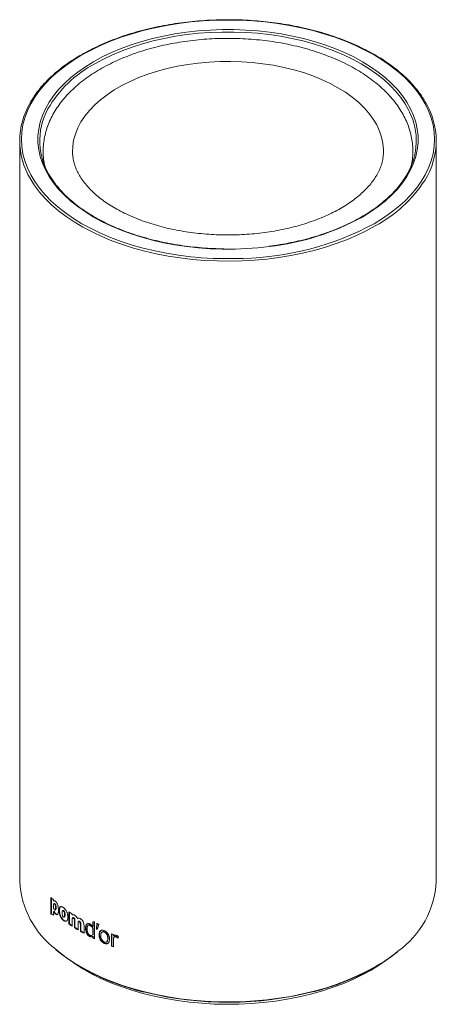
# Model space of a CAD drawing. Header units: millimetres. Extents: x 154 to 526, y 137 to 515.
# Tile 2 of 3: x 455 to 526, y 137 to 305. Entities that reach past the tile are written whole.
import ezdxf

# ---------------------------------------------------------------- set-up
doc = ezdxf.new("R2010")
doc.units = ezdxf.units.MM

msp = doc.modelspace()

# ---------------------------------------------------------------- linework, layer by layer
at = {"color": 7, "linetype": 'Continuous', "lineweight": 15}
for p, q in [((454.967, 284.2), (454.967, 158.045)), ((525.967, 158.045), (525.967, 284.2)), ((463.969, 282.255), (463.968, 282.327)), ((461.77, 153.13), (461.689, 153.096)), ((462.706, 152.415), (462.628, 152.379)), ((466.267, 150.145), (466.198, 150.103)), ((466.94, 148.737), (466.874, 148.694)), ((467.368, 148.925), (467.454, 148.963)), ((467.377, 148.909), (467.442, 148.953)), ((467.433, 148.969), (467.518, 149.007)), ((468.564, 149.037), (468.502, 148.992))]:
    msp.add_line(p, q, dxfattribs=at)
at = {"color": 144, "linetype": 'Continuous', "lineweight": 0}
for p, q in [((460.285, 155.347), (460.285, 152.495)), ((460.37, 155.268), (460.37, 152.525)), ((460.755, 154.774), (460.755, 154.921)), ((460.755, 154.277), (460.755, 153.479)), ((460.755, 152.354), (460.755, 152.974)), ((460.839, 152.825), (460.839, 153.006)), ((463.361, 152.903), (463.361, 150.817)), ((463.437, 152.851), (463.437, 150.854)), ((460.37, 152.525), (460.755, 152.411)), ((461.153, 152.55), (461.07, 152.518)), ((463.934, 152.382), (463.934, 152.521)), ((463.934, 150.435), (463.934, 151.627)), ((464.313, 151.377), (464.313, 150.193)), ((464.386, 151.416), (464.386, 150.232)), ((464.913, 149.825), (464.913, 151.017)), ((467.454, 151.176), (467.454, 150.298)), ((467.518, 151.183), (467.518, 150.342)), ((467.733, 148.311), (467.733, 151.207)), ((468.09, 150.942), (468.038, 149.97)), ((468.149, 150.915), (468.101, 150.015)), ((465.304, 150.778), (465.304, 149.594)), ((465.375, 149.635), (465.304, 149.594)), ((465.375, 150.819), (465.375, 149.635)), ((465.933, 149.238), (465.933, 150.514)), ((467.518, 150.342), (467.454, 150.429)), ((467.454, 148.963), (467.454, 150.004)), ((467.518, 149.007), (467.518, 150.048)), ((467.518, 149.007), (467.454, 148.963)), ((467.518, 148.745), (467.454, 148.701)), ((467.454, 148.701), (467.454, 148.446)), ((467.518, 148.745), (467.518, 148.49)), ((470.632, 149.14), (470.632, 147.054)), ((470.688, 149.118), (470.688, 147.102)), ((470.936, 148.765), (470.936, 149.023)), ((470.936, 146.937), (470.936, 148.161)), ((471.034, 148.851), (470.991, 148.813)), ((471.455, 148.667), (471.401, 148.619))]:
    msp.add_line(p, q, dxfattribs=at)
at = {"color": 8, "linetype": 'Continuous', "lineweight": 15, "flags": 128}
for points in [[(515.358, 270.077), (516.815, 270.97), (518.176, 271.913), (519.436, 272.902), (520.591, 273.933), (521.635, 275.002), (522.566, 276.106), (523.38, 277.24), (524.074, 278.4), (524.645, 279.582), (525.091, 280.782), (525.411, 281.996), (525.603, 283.218), (525.667, 284.445), (525.603, 285.672), (525.411, 286.895), (525.091, 288.108), (524.645, 289.308), (524.074, 290.491), (523.38, 291.651), (522.566, 292.785), (521.635, 293.889), (520.591, 294.958), (519.436, 295.989), (518.176, 296.977), (516.815, 297.92), (515.358, 298.814), (513.809, 299.656), (512.176, 300.441), (510.463, 301.169), (508.678, 301.835), (506.826, 302.438), (504.914, 302.976), (502.949, 303.445), (500.939, 303.846), (498.891, 304.175), (496.812, 304.433), (494.71, 304.618), (492.593, 304.729), (490.467, 304.766), (488.342, 304.729), (486.224, 304.618), (484.122, 304.433), (482.043, 304.175), (479.995, 303.846), (477.985, 303.445), (476.021, 302.976), (474.109, 302.438), (472.257, 301.835), (470.471, 301.169), (468.759, 300.441), (467.125, 299.656), (465.577, 298.814), (464.12, 297.92), (462.759, 296.977), (461.498, 295.989), (460.344, 294.958), (459.299, 293.889), (458.368, 292.785), (457.555, 291.651), (456.861, 290.491), (456.29, 289.308), (455.844, 288.108), (455.524, 286.895), (455.332, 285.672), (455.267, 284.445), (455.332, 283.218), (455.524, 281.996), (455.844, 280.782), (456.29, 279.582), (456.861, 278.4), (457.555, 277.24), (458.368, 276.106), (459.299, 275.002), (460.344, 273.933), (461.498, 272.902), (462.759, 271.913), (464.12, 270.97), (465.577, 270.077), (467.125, 269.235), (468.759, 268.449), (470.471, 267.722), (472.257, 267.055), (474.109, 266.452), (476.021, 265.915), (477.985, 265.445), (479.995, 265.045), (482.043, 264.715), (484.122, 264.458), (484.885, 264.382)], [(489.727, 265.748), (489.45, 265.752), (487.419, 265.826), (485.399, 265.973), (483.4, 266.193), (481.429, 266.485), (479.493, 266.848), (477.601, 267.281), (475.759, 267.781), (473.976, 268.347), (472.257, 268.977), (470.611, 269.667), (469.043, 270.416), (467.559, 271.221), (466.166, 272.077), (464.868, 272.982), (463.672, 273.933), (462.582, 274.925), (461.601, 275.955), (460.735, 277.018), (459.985, 278.11), (459.356, 279.228), (458.85, 280.366), (458.469, 281.52), (458.214, 282.685), (458.086, 283.858), (458.086, 285.033), (458.214, 286.205), (458.469, 287.371), (458.85, 288.525), (459.356, 289.663), (459.985, 290.781), (460.735, 291.873), (461.601, 292.936), (462.582, 293.966), (463.672, 294.958), (464.868, 295.908), (466.166, 296.814), (467.559, 297.67), (469.043, 298.474), (470.611, 299.223), (472.257, 299.914), (473.976, 300.544), (475.759, 301.11), (477.601, 301.61), (479.493, 302.042), (481.429, 302.405), (483.4, 302.698), (485.399, 302.918), (487.419, 303.065), (489.45, 303.139), (491.485, 303.139), (493.516, 303.065), (495.535, 302.918), (497.535, 302.698), (499.506, 302.405), (501.442, 302.042), (503.334, 301.61), (505.175, 301.11), (506.959, 300.544), (508.677, 299.914), (510.324, 299.223), (511.892, 298.474), (513.376, 297.67), (514.769, 296.814), (516.066, 295.908), (517.263, 294.958), (518.353, 293.966), (519.334, 292.936), (520.2, 291.873), (520.949, 290.781), (521.578, 289.663), (522.085, 288.525), (522.466, 287.371), (522.721, 286.205), (522.849, 285.033), (522.849, 283.858), (522.721, 282.685), (522.466, 281.52), (522.085, 280.366), (521.578, 279.228), (520.949, 278.11), (520.2, 277.018), (519.334, 275.955), (518.353, 274.925), (517.263, 273.933), (516.066, 272.982), (514.769, 272.077), (513.376, 271.221), (513.376, 271.221)], [(521.423, 289.102), (521.29, 289.372), (520.667, 290.479), (519.925, 291.561), (519.066, 292.615), (518.095, 293.635), (517.015, 294.618), (515.829, 295.559), (514.544, 296.456), (513.164, 297.305), (511.694, 298.102), (510.14, 298.844), (508.509, 299.528), (506.806, 300.152), (505.039, 300.712), (503.215, 301.208), (501.34, 301.637), (499.422, 301.996), (497.469, 302.286), (495.489, 302.504), (493.488, 302.65), (491.476, 302.723), (489.459, 302.723), (487.447, 302.65), (485.446, 302.504), (483.466, 302.286), (481.512, 301.996), (479.595, 301.637), (477.72, 301.208), (475.895, 300.712), (474.128, 300.152), (472.426, 299.528), (470.795, 298.844), (469.241, 298.102), (467.771, 297.305)], [(463.968, 282.327), (464.003, 283.222), (464.165, 284.286), (464.454, 285.341), (464.87, 286.381), (465.411, 287.402), (466.074, 288.399), (466.856, 289.367), (467.752, 290.301), (468.76, 291.197), (469.873, 292.049), (471.086, 292.855), (472.394, 293.61), (473.79, 294.311), (475.267, 294.953), (476.819, 295.535), (478.437, 296.053), (480.113, 296.504), (481.84, 296.887), (483.609, 297.199), (485.411, 297.439), (487.238, 297.606), (489.08, 297.699), (490.93, 297.718), (492.777, 297.662), (494.613, 297.532), (496.429, 297.328), (498.215, 297.052), (499.964, 296.704), (501.667, 296.287), (503.315, 295.802), (504.9, 295.252), (506.416, 294.64), (507.853, 293.968), (509.206, 293.239)], [(509.206, 293.239), (510.467, 292.458), (511.631, 291.629), (512.692, 290.754), (513.645, 289.839), (514.485, 288.887), (515.207, 287.904), (515.81, 286.895), (516.288, 285.863), (516.641, 284.815), (516.867, 283.755), (516.964, 282.689), (516.967, 282.296)], [(515.57, 269.709), (514.024, 268.868), (512.393, 268.083), (510.684, 267.355), (508.903, 266.687), (507.055, 266.082), (505.149, 265.541), (503.189, 265.068), (501.185, 264.663), (499.141, 264.328), (497.067, 264.064), (494.969, 263.872), (492.855, 263.753), (490.733, 263.707), (488.609, 263.735), (486.493, 263.836), (484.39, 264.009), (482.309, 264.255), (480.258, 264.573), (478.243, 264.96), (476.271, 265.417), (474.351, 265.94), (472.488, 266.529), (470.689, 267.182), (468.962, 267.895), (467.311, 268.667), (465.743, 269.494), (464.264, 270.374), (462.879, 271.303), (461.592, 272.279), (460.409, 273.297), (459.333, 274.354), (458.369, 275.447), (457.519, 276.571), (456.793, 277.714)], [(461.106, 146.526), (461.592, 146.123), (462.879, 145.148), (464.264, 144.218), (465.743, 143.338), (467.311, 142.511), (468.962, 141.74), (470.689, 141.026), (472.488, 140.374), (474.351, 139.785), (476.271, 139.261), (478.243, 138.805), (480.258, 138.417), (482.309, 138.1), (484.39, 137.854), (486.493, 137.68), (488.609, 137.579), (490.733, 137.552), (492.855, 137.598), (494.969, 137.717), (497.067, 137.908), (499.141, 138.172), (501.185, 138.507), (503.189, 138.912), (505.149, 139.386), (507.055, 139.926), (508.903, 140.531), (510.684, 141.199), (512.393, 141.927), (514.024, 142.713), (515.57, 143.554)]]:
    msp.add_lwpolyline(points, dxfattribs=at)
at = {"color": 7, "linetype": 'Continuous', "lineweight": 15, "flags": 128}
for points in [[(462.374, 153.109), (462.334, 153.092), (462.294, 153.074)], [(462.535, 151.997), (462.574, 152.014), (462.613, 152.032)], [(517.442, 144.648), (516.304, 143.867), (514.863, 142.982)], [(514.863, 142.982), (513.33, 142.15), (511.712, 141.373), (510.016, 140.654), (508.246, 139.997), (506.411, 139.403), (504.516, 138.875), (502.569, 138.414), (500.577, 138.023), (498.547, 137.702), (496.487, 137.454), (494.405, 137.279), (492.308, 137.177), (490.204, 137.149), (488.102, 137.195), (486.008, 137.316), (483.93, 137.509), (481.877, 137.776), (479.856, 138.114), (477.875, 138.523), (475.94, 139), (474.059, 139.545), (472.24, 140.155), (470.488, 140.828), (468.81, 141.562), (467.213, 142.353), (465.703, 143.198), (464.285, 144.096), (464.139, 144.194)]]:
    msp.add_lwpolyline(points, dxfattribs=at)
at = {"color": 8, "linetype": 'Continuous', "lineweight": 15}
for centre, radius, start, end in [((477.23, 279.454), 20.202, 117.91862, 149.77549), ((504.705, 289.968), 22.988, 298.20364, 327.00746), ((491.87, 313.791), 49.625, 271.39903, 298.24903), ((492.571, 309.301), 43.393, 276.54697, 298.64907), ((501.038, 168.942), 29.253, 299.78563, 308.91053)]:
    msp.add_arc(centre, radius, start, end, dxfattribs=at)
at = {"color": 7, "linetype": 'Continuous', "lineweight": 15}
for centre, radius, start, end in [((467.537, 284.201), 12.551, 148.8352, 211.12093), ((513.348, 284.201), 12.599, 327.60306, 32.42871), ((469.763, 284.186), 11.373, 151.43366, 213.37008), ((511.288, 284.193), 11.261, 330.37418, 25.84386), ((490.481, 321.178), 55.435, 269.22068, 277.29436), ((490.468, 324.827), 60.703, 264.72297, 272.46699), ((470.549, 158.953), 15.608, 183.33621, 232.77003), ((510.317, 158.948), 15.676, 305.46248, 356.69844), ((482.349, 178.981), 33.972, 239.88617, 241.10484), ((482.349, 178.9), 33.831, 239.88576, 240.97228), ((490.461, 196.48), 58.989, 256.11638, 284.38349)]:
    msp.add_arc(centre, radius, start, end, dxfattribs=at)
at = {"color": 144, "linetype": 'Continuous', "lineweight": 0}
for centre, radius, start, end in [((469.68, 282.4), 10.713, 180.00833, 193.99486), ((511.275, 282.397), 10.693, 345.9903, 359.58639), ((476.256, 172.481), 23.422, 227.0114, 228.56428), ((480.26, 177.662), 29.976, 235.68544, 237.00285), ((484.693, 186.365), 39.12, 244.88697, 245.51795), ((480.26, 175.576), 29.976, 235.68544, 237.00285), ((480.26, 175.502), 29.841, 235.68488, 236.83326), ((481.322, 177.239), 31.95, 237.83361, 239.09619), ((481.323, 177.161), 31.812, 237.83314, 238.9464), ((484.559, 185.079), 38.802, 244.79971, 245.05216), ((484.576, 185.025), 38.693, 244.79971, 245.05216), ((484.135, 182.386), 37.818, 243.82577, 244.29589), ((484.135, 182.298), 37.671, 243.82564, 244.18812), ((486.433, 189.766), 43.591, 248.74769, 249.17533), ((486.433, 187.681), 43.591, 248.74769, 249.17533), ((486.433, 187.585), 43.437, 248.74761, 249.09789)]:
    msp.add_arc(centre, radius, start, end, dxfattribs=at)
at = {"color": 7, "linetype": 'Continuous', "lineweight": 15}
for points, knots in [([(523.945, 291.053), (523.785, 291.316), (523.4, 291.948), (522.666, 292.92), (521.766, 293.97), (520.761, 294.986), (519.659, 295.968), (518.462, 296.912), (517.175, 297.815), (515.802, 298.673), (514.348, 299.484), (512.816, 300.246), (511.213, 300.956), (509.543, 301.611), (507.813, 302.211), (506.026, 302.752), (504.19, 303.234), (502.309, 303.655), (500.391, 304.012), (498.441, 304.307), (496.465, 304.536), (494.47, 304.701), (492.462, 304.799), (490.448, 304.832), (488.434, 304.798), (486.427, 304.698), (484.432, 304.533), (482.457, 304.302), (480.507, 304.006), (478.59, 303.647), (476.71, 303.225), (474.875, 302.743), (473.089, 302.2), (471.359, 301.599), (469.691, 300.943), (468.089, 300.232), (466.559, 299.469), (465.106, 298.657), (463.734, 297.797), (462.448, 296.894), (461.252, 295.948), (460.15, 294.964), (459.146, 293.945), (458.246, 292.894), (457.461, 291.843), (457.032, 291.131), (456.826, 290.79)], [0, 0, 0, 0, 0.016308, 0.0391625, 0.0620411, 0.0849389, 0.107851, 0.1307729, 0.1537008, 0.1766318, 0.1995636, 0.2224944, 0.2454234, 0.26835, 0.291274, 0.3141954, 0.3371143, 0.3600308, 0.3829452, 0.4058579, 0.428769, 0.4516791, 0.4745884, 0.4974972, 0.5204061, 0.5433151, 0.5662247, 0.5891353, 0.6120471, 0.6349605, 0.657876, 0.6807938, 0.7037142, 0.7266376, 0.7495641, 0.7724939, 0.7954269, 0.818363, 0.8413016, 0.8642418, 0.8871818, 0.9101193, 0.9330512, 0.9559736, 0.9788818, 1, 1, 1, 1]), ([(512.223, 296.407), (511.975, 296.548), (511.259, 296.953), (510.018, 297.58), (508.482, 298.267), (506.88, 298.895), (505.222, 299.462), (503.511, 299.966), (501.755, 300.407), (499.96, 300.782), (498.132, 301.091), (496.278, 301.334), (494.403, 301.509), (492.515, 301.617), (490.619, 301.657), (488.724, 301.628), (486.834, 301.531), (484.957, 301.367), (483.099, 301.135), (481.267, 300.836), (479.467, 300.472), (477.705, 300.042), (475.987, 299.548), (474.319, 298.991), (472.708, 298.373), (471.159, 297.694), (469.677, 296.957), (468.269, 296.163), (466.939, 295.315), (465.695, 294.413), (464.541, 293.462), (463.483, 292.464), (462.527, 291.424), (461.677, 290.346), (460.938, 289.235), (460.314, 288.097), (459.806, 286.939), (459.416, 285.766), (459.146, 284.585), (458.987, 283.435), (458.977, 282.68), (458.972, 282.322)], [0, 0, 0, 0, 0.0139818, 0.040279, 0.0665558, 0.0928108, 0.119039, 0.1452389, 0.171411, 0.1975575, 0.2236815, 0.2497868, 0.2758776, 0.3019582, 0.3280333, 0.3541074, 0.3801846, 0.4062688, 0.4323646, 0.4584768, 0.4846101, 0.5107689, 0.5369575, 0.5631796, 0.5894378, 0.6157337, 0.6420666, 0.6684326, 0.6948237, 0.7212235, 0.7476037, 0.7739311, 0.8001633, 0.8262512, 0.8521439, 0.8777967, 0.9031792, 0.9282835, 0.9531277, 0.9777554, 1, 1, 1, 1]), ([(521.953, 282.328), (521.957, 282.523), (521.969, 283.111), (521.866, 284.091), (521.651, 285.258), (521.317, 286.413), (520.875, 287.552), (520.321, 288.672), (519.657, 289.769), (518.884, 290.84), (518.005, 291.88), (517.022, 292.886), (515.938, 293.853), (514.758, 294.774), (513.523, 295.631), (512.646, 296.155), (512.223, 296.407)], [0, 0, 0, 0, 0.03567771, 0.1075122, 0.17937059, 0.25148968, 0.3240818, 0.39730923, 0.4712701, 0.54599232, 0.62143758, 0.69751504, 0.77410163, 0.85106365, 0.92827469, 1, 1, 1, 1]), ([(516.953, 282.302), (516.955, 282.177), (516.96, 281.749), (516.849, 281.022), (516.623, 280.123), (516.28, 279.233), (515.833, 278.359), (515.282, 277.503), (514.632, 276.666), (513.883, 275.85), (513.038, 275.057), (512.098, 274.289), (511.066, 273.551), (509.946, 272.847), (508.741, 272.179), (507.456, 271.551), (506.096, 270.968), (504.667, 270.432), (503.174, 269.947), (501.625, 269.516), (500.025, 269.14), (498.383, 268.822), (496.704, 268.565), (494.997, 268.368), (493.27, 268.234), (491.53, 268.164), (489.785, 268.157), (488.043, 268.214), (486.312, 268.334), (484.599, 268.517), (482.913, 268.762), (481.26, 269.067), (479.65, 269.43), (478.087, 269.851), (476.581, 270.325), (475.136, 270.85), (473.761, 271.424), (472.46, 272.042), (471.239, 272.701), (470.102, 273.397), (469.056, 274.125), (468.102, 274.881), (467.243, 275.66), (466.483, 276.459), (465.822, 277.272), (465.26, 278.098), (464.797, 278.933), (464.433, 279.778), (464.171, 280.634), (464.007, 281.465), (463.985, 282.011), (463.975, 282.269)], [0, 0, 0, 0, 0.0095582, 0.0324959, 0.0551839, 0.0773751, 0.0990214, 0.1202, 0.1410266, 0.1616096, 0.1820363, 0.2023715, 0.2226614, 0.2429377, 0.263216, 0.2835108, 0.3038309, 0.3241807, 0.3445617, 0.3649731, 0.3854129, 0.4058779, 0.4263646, 0.446869, 0.4673871, 0.4879145, 0.5084469, 0.52898, 0.5495081, 0.5700266, 0.5905312, 0.6110174, 0.6314811, 0.6519181, 0.6723246, 0.6926974, 0.7130339, 0.7333332, 0.7535962, 0.7738268, 0.7940332, 0.8142296, 0.834431, 0.8546665, 0.8749793, 0.8954292, 0.9160954, 0.9370762, 0.9584799, 0.9803985, 1, 1, 1, 1]), ([(521.092, 278.716), (521.066, 278.664), (520.865, 278.261), (520.383, 277.525), (519.643, 276.515), (518.79, 275.534), (517.839, 274.583), (516.791, 273.665), (515.648, 272.786), (514.463, 271.972), (513.623, 271.472), (513.226, 271.235)], [0, 0, 0, 0, 0.01861798, 0.14327475, 0.26775408, 0.39208904, 0.51631534, 0.64046605, 0.76456899, 0.88864597, 1, 1, 1, 1]), ([(489.731, 265.805), (489.139, 265.817), (487.907, 265.843), (486.048, 265.963), (484.158, 266.146), (482.291, 266.395), (480.453, 266.707), (478.651, 267.082), (476.891, 267.518), (475.18, 268.012), (473.524, 268.565), (471.928, 269.173), (470.399, 269.834), (468.941, 270.546), (467.56, 271.307), (466.26, 272.112), (465.048, 272.96), (463.925, 273.848), (462.897, 274.771), (461.966, 275.727), (461.143, 276.713), (460.562, 277.495), (460.293, 277.954), (460.225, 278.068)], [0, 0, 0, 0, 0.04587626, 0.09526976, 0.14466124, 0.19404975, 0.24343436, 0.29281414, 0.3421882, 0.39155572, 0.44091595, 0.49026832, 0.53961252, 0.58894857, 0.63827708, 0.68759937, 0.73691786, 0.78623558, 0.83555686, 0.88488876, 0.93424075, 0.98362478, 1, 1, 1, 1]), ([(513.226, 271.235), (512.987, 271.1), (512.295, 270.708), (511.089, 270.095), (509.586, 269.414), (508.014, 268.786), (506.38, 268.212), (504.688, 267.696), (502.946, 267.237), (501.159, 266.841), (499.338, 266.502), (498.099, 266.33), (497.48, 266.244)], [0, 0, 0, 0, 0.0551712, 0.1601348, 0.2651201, 0.3701171, 0.4751276, 0.5801522, 0.6851906, 0.7902419, 0.8953046, 1, 1, 1, 1]), ([(461.09, 154.675), (461.18, 154.598), (461.259, 154.498), (461.335, 154.361), (461.343, 154.347), (461.358, 154.316), (461.366, 154.301), (461.388, 154.253), (461.402, 154.22), (461.442, 154.119), (461.466, 154.046), (461.487, 153.967), (461.487, 153.966), (461.488, 153.962), (461.488, 153.961), (461.49, 153.955), (461.491, 153.952), (461.493, 153.941), (461.495, 153.934), (461.5, 153.912), (461.504, 153.898), (461.513, 153.853), (461.52, 153.824), (461.536, 153.732), (461.546, 153.67), (461.568, 153.475), (461.576, 153.337), (461.576, 153.191)], [0, 0, 0, 0, 0.25, 0.25, 0.28125, 0.28125, 0.3125, 0.3125, 0.375, 0.375, 0.5, 0.5, 0.5039062, 0.5039062, 0.5078125, 0.5078125, 0.515625, 0.515625, 0.53125, 0.53125, 0.5625, 0.5625, 0.625, 0.625, 0.75, 0.75, 1, 1, 1, 1]), ([(461.576, 153.191), (461.576, 152.887), (461.545, 152.671), (461.483, 152.541), (461.482, 152.54), (461.481, 152.537), (461.48, 152.536), (461.478, 152.532), (461.477, 152.529), (461.473, 152.521), (461.47, 152.516), (461.461, 152.502), (461.455, 152.492), (461.437, 152.467), (461.424, 152.453), (461.382, 152.418), (461.351, 152.406), (461.247, 152.399), (461.165, 152.437), (461.07, 152.518)], [0, 0, 0, 0, 0.5, 0.5, 0.5039062, 0.5039062, 0.5078125, 0.5078125, 0.515625, 0.515625, 0.53125, 0.53125, 0.5625, 0.5625, 0.625, 0.625, 0.75, 0.75, 1, 1, 1, 1]), ([(461.689, 153.096), (461.689, 153.247), (461.702, 153.374), (461.728, 153.48), (461.729, 153.485), (461.731, 153.492), (461.732, 153.496), (461.735, 153.506), (461.737, 153.514), (461.743, 153.534), (461.748, 153.548), (461.762, 153.586), (461.772, 153.61), (461.807, 153.674), (461.834, 153.708), (461.873, 153.74), (461.882, 153.747), (461.9, 153.758), (461.909, 153.763), (461.936, 153.775), (461.956, 153.781), (462.018, 153.793), (462.063, 153.79), (462.119, 153.777), (462.124, 153.775), (462.135, 153.772), (462.141, 153.771), (462.158, 153.765), (462.17, 153.761), (462.206, 153.747), (462.231, 153.736), (462.306, 153.696), (462.36, 153.662), (462.528, 153.536), (462.631, 153.437), (462.731, 153.315), (462.738, 153.306), (462.75, 153.29), (462.756, 153.282), (462.775, 153.257), (462.787, 153.241), (462.823, 153.191), (462.845, 153.157), (462.91, 153.051), (462.95, 152.977), (462.994, 152.881), (463.002, 152.863), (463.017, 152.825), (463.025, 152.806), (463.047, 152.749), (463.061, 152.71), (463.098, 152.593), (463.119, 152.512), (463.136, 152.424), (463.137, 152.42), (463.138, 152.411), (463.139, 152.407), (463.141, 152.394), (463.143, 152.385), (463.148, 152.358), (463.15, 152.34), (463.158, 152.285), (463.163, 152.249), (463.173, 152.139), (463.177, 152.064), (463.177, 151.989)], [0, 0, 0, 0, 0.125, 0.125, 0.1289062, 0.1289062, 0.1328125, 0.1328125, 0.140625, 0.140625, 0.15625, 0.15625, 0.1875, 0.1875, 0.25, 0.25, 0.265625, 0.265625, 0.28125, 0.28125, 0.3125, 0.3125, 0.375, 0.375, 0.3828125, 0.3828125, 0.390625, 0.390625, 0.40625, 0.40625, 0.4375, 0.4375, 0.5, 0.5, 0.625, 0.625, 0.6328125, 0.6328125, 0.640625, 0.640625, 0.65625, 0.65625, 0.6875, 0.6875, 0.75, 0.75, 0.765625, 0.765625, 0.78125, 0.78125, 0.8125, 0.8125, 0.875, 0.875, 0.8789062, 0.8789062, 0.8828125, 0.8828125, 0.890625, 0.890625, 0.90625, 0.90625, 0.9375, 0.9375, 1, 1, 1, 1]), ([(463.177, 151.989), (463.177, 151.838), (463.162, 151.71), (463.133, 151.603), (463.132, 151.599), (463.13, 151.591), (463.129, 151.588), (463.126, 151.577), (463.123, 151.57), (463.117, 151.549), (463.112, 151.535), (463.096, 151.497), (463.085, 151.473), (463.047, 151.408), (463.018, 151.373), (462.976, 151.339), (462.966, 151.333), (462.947, 151.321), (462.938, 151.316), (462.908, 151.302), (462.888, 151.295), (462.823, 151.282), (462.776, 151.283), (462.718, 151.295), (462.713, 151.296), (462.701, 151.299), (462.695, 151.3), (462.677, 151.305), (462.665, 151.309), (462.628, 151.322), (462.603, 151.333), (462.526, 151.372), (462.472, 151.405), (462.304, 151.53), (462.203, 151.63), (462.107, 151.755), (462.1, 151.764), (462.088, 151.78), (462.082, 151.789), (462.065, 151.813), (462.053, 151.83), (462.019, 151.881), (461.998, 151.916), (461.936, 152.023), (461.899, 152.098), (461.858, 152.197), (461.851, 152.215), (461.836, 152.253), (461.829, 152.272), (461.809, 152.33), (461.796, 152.37), (461.761, 152.489), (461.742, 152.57), (461.727, 152.658), (461.726, 152.662), (461.724, 152.671), (461.724, 152.676), (461.721, 152.689), (461.72, 152.698), (461.716, 152.725), (461.713, 152.744), (461.706, 152.798), (461.702, 152.835), (461.692, 152.946), (461.689, 153.02), (461.689, 153.096)], [0, 0, 0, 0, 0.125, 0.125, 0.1289062, 0.1289062, 0.1328125, 0.1328125, 0.140625, 0.140625, 0.15625, 0.15625, 0.1875, 0.1875, 0.25, 0.25, 0.265625, 0.265625, 0.28125, 0.28125, 0.3125, 0.3125, 0.375, 0.375, 0.3828125, 0.3828125, 0.390625, 0.390625, 0.40625, 0.40625, 0.4375, 0.4375, 0.5, 0.5, 0.625, 0.625, 0.6328125, 0.6328125, 0.640625, 0.640625, 0.65625, 0.65625, 0.6875, 0.6875, 0.75, 0.75, 0.765625, 0.765625, 0.78125, 0.78125, 0.8125, 0.8125, 0.875, 0.875, 0.8789062, 0.8789062, 0.8828125, 0.8828125, 0.890625, 0.890625, 0.90625, 0.90625, 0.9375, 0.9375, 1, 1, 1, 1]), ([(462.008, 153.797), (461.986, 153.789), (461.927, 153.767), (461.859, 153.668), (461.784, 153.469), (461.776, 153.265), (461.77, 153.13)], [0, 0, 0, 0, 0.1215169, 0.3345651, 0.5609204, 1, 1, 1, 1]), ([(461.77, 153.13), (461.776, 152.985), (461.785, 152.767), (461.859, 152.448), (461.943, 152.208), (462.054, 151.981), (462.235, 151.71), (462.493, 151.462), (462.757, 151.317), (462.891, 151.325), (462.935, 151.327)], [0, 0, 0, 0, 0.1831634, 0.2774395, 0.3664843, 0.457291, 0.5494801, 0.7316686, 0.9138628, 1, 1, 1, 1]), ([(462.205, 152.694), (462.205, 152.736), (462.206, 152.813), (462.216, 152.913), (462.238, 153.013), (462.28, 153.083), (462.353, 153.08), (462.415, 153.044), (462.477, 152.988), (462.551, 152.882), (462.6, 152.727), (462.624, 152.551), (462.627, 152.441), (462.628, 152.379)], [0, 0, 0, 0, 0.0973416, 0.1807011, 0.2510691, 0.3750845, 0.4348326, 0.5000815, 0.5653391, 0.6250791, 0.7490947, 0.8593472, 1, 1, 1, 1]), ([(462.628, 152.379), (462.627, 152.338), (462.626, 152.261), (462.616, 152.16), (462.593, 152.058), (462.538, 151.969), (462.427, 152.009), (462.336, 152.098), (462.271, 152.218), (462.23, 152.36), (462.208, 152.522), (462.206, 152.633), (462.205, 152.694)], [0, 0, 0, 0, 0.0965105, 0.1798036, 0.2508871, 0.3807091, 0.4988356, 0.5800236, 0.6580664, 0.7491947, 0.860198, 1, 1, 1, 1]), ([(462.706, 152.415), (462.704, 152.526), (462.701, 152.667), (462.65, 152.854), (462.61, 152.945), (462.556, 153.023), (462.494, 153.08), (462.433, 153.114), (462.391, 153.121), (462.377, 153.109), (462.375, 153.107)], [0, 0, 0, 0, 0.3946534, 0.5003485, 0.5920881, 0.6861633, 0.7888685, 0.89156, 0.9856479, 1, 1, 1, 1]), ([(461.153, 152.55), (461.198, 152.515), (461.278, 152.452), (461.35, 152.444), (461.381, 152.44)], [0, 0, 0, 0, 0.5632893, 1, 1, 1, 1]), ([(462.545, 152.035), (462.548, 152.033), (462.57, 152.021), (462.606, 152.025), (462.648, 152.055), (462.701, 152.169), (462.704, 152.307), (462.706, 152.415)], [0, 0, 0, 0, 0.0199394, 0.1490375, 0.2850943, 0.4420738, 1, 1, 1, 1]), ([(463.934, 152.382), (463.995, 152.404), (464.059, 152.409), (464.14, 152.394), (464.158, 152.389), (464.193, 152.378), (464.21, 152.372), (464.265, 152.349), (464.303, 152.329), (464.342, 152.304)], [0, 0, 0, 0, 0.5, 0.5, 0.625, 0.625, 0.75, 0.75, 1, 1, 1, 1]), ([(466.198, 150.103), (466.198, 150.24), (466.209, 150.361), (466.231, 150.469), (466.232, 150.474), (466.233, 150.481), (466.234, 150.485), (466.237, 150.496), (466.238, 150.504), (466.244, 150.526), (466.247, 150.54), (466.259, 150.581), (466.268, 150.608), (466.297, 150.682), (466.32, 150.725), (466.348, 150.765), (466.35, 150.768), (466.354, 150.773), (466.356, 150.776), (466.362, 150.784), (466.366, 150.789), (466.378, 150.803), (466.387, 150.813), (466.413, 150.839), (466.431, 150.854), (466.489, 150.892), (466.532, 150.909), (466.591, 150.919), (466.604, 150.921), (466.629, 150.923), (466.642, 150.923), (466.681, 150.922), (466.708, 150.918), (466.79, 150.901), (466.849, 150.88), (466.91, 150.848)], [0, 0, 0, 0, 0.25, 0.25, 0.2578125, 0.2578125, 0.265625, 0.265625, 0.28125, 0.28125, 0.3125, 0.3125, 0.375, 0.375, 0.5, 0.5, 0.5078125, 0.5078125, 0.515625, 0.515625, 0.53125, 0.53125, 0.5625, 0.5625, 0.625, 0.625, 0.75, 0.75, 0.78125, 0.78125, 0.8125, 0.8125, 0.875, 0.875, 1, 1, 1, 1]), ([(466.519, 150.91), (466.519, 150.909), (466.473, 150.891), (466.382, 150.769), (466.281, 150.522), (466.271, 150.271), (466.267, 150.145)], [0, 0, 0, 0, 0.0016332, 0.2061963, 0.6025489, 1, 1, 1, 1]), ([(466.874, 148.694), (466.754, 148.756), (466.649, 148.84), (466.465, 149.056), (466.391, 149.182), (466.332, 149.331), (466.331, 149.334), (466.328, 149.341), (466.327, 149.345), (466.322, 149.355), (466.32, 149.362), (466.312, 149.384), (466.307, 149.398), (466.292, 149.442), (466.283, 149.472), (466.257, 149.563), (466.243, 149.626), (466.21, 149.82), (466.198, 149.957), (466.198, 150.103)], [0, 0, 0, 0, 0.25, 0.25, 0.5, 0.5, 0.5078125, 0.5078125, 0.515625, 0.515625, 0.53125, 0.53125, 0.5625, 0.5625, 0.625, 0.625, 0.75, 0.75, 1, 1, 1, 1]), ([(466.267, 150.145), (466.267, 150.098), (466.269, 150.006), (466.28, 149.868), (466.298, 149.736), (466.324, 149.609), (466.358, 149.487), (466.411, 149.339), (466.493, 149.167), (466.621, 148.986), (466.773, 148.835), (466.883, 148.77), (466.94, 148.737)], [0, 0, 0, 0, 0.097121, 0.1881093, 0.2734081, 0.3535548, 0.4291969, 0.5011037, 0.6294529, 0.7507238, 0.8719818, 1, 1, 1, 1]), ([(468.502, 148.992), (468.502, 149.134), (468.517, 149.258), (468.549, 149.367), (468.551, 149.371), (468.553, 149.378), (468.554, 149.382), (468.557, 149.393), (468.56, 149.4), (468.567, 149.422), (468.573, 149.435), (468.589, 149.476), (468.602, 149.501), (468.643, 149.572), (468.674, 149.613), (468.716, 149.651), (468.721, 149.656), (468.731, 149.665), (468.737, 149.669), (468.752, 149.681), (468.763, 149.689), (468.796, 149.71), (468.82, 149.722), (468.893, 149.753), (468.947, 149.764), (469.034, 149.77), (469.063, 149.769), (469.123, 149.765), (469.153, 149.761), (469.247, 149.742), (469.313, 149.721), (469.45, 149.664), (469.517, 149.63), (469.645, 149.551), (469.706, 149.505), (469.778, 149.442), (469.794, 149.428), (469.823, 149.401), (469.837, 149.387), (469.879, 149.344), (469.906, 149.314), (469.982, 149.221), (470.028, 149.155), (470.075, 149.075), (470.079, 149.067), (470.088, 149.051), (470.093, 149.043), (470.106, 149.018), (470.115, 149.001), (470.14, 148.95), (470.155, 148.915), (470.197, 148.809), (470.221, 148.735), (470.24, 148.654), (470.241, 148.651), (470.243, 148.643), (470.244, 148.638), (470.247, 148.626), (470.248, 148.618), (470.253, 148.593), (470.257, 148.576), (470.266, 148.526), (470.27, 148.492), (470.282, 148.389), (470.286, 148.319), (470.286, 148.247)], [0, 0, 0, 0, 0.125, 0.125, 0.1289062, 0.1289062, 0.1328125, 0.1328125, 0.140625, 0.140625, 0.15625, 0.15625, 0.1875, 0.1875, 0.25, 0.25, 0.2578125, 0.2578125, 0.265625, 0.265625, 0.28125, 0.28125, 0.3125, 0.3125, 0.375, 0.375, 0.40625, 0.40625, 0.4375, 0.4375, 0.5, 0.5, 0.5625, 0.5625, 0.625, 0.625, 0.640625, 0.640625, 0.65625, 0.65625, 0.6875, 0.6875, 0.75, 0.75, 0.7578125, 0.7578125, 0.765625, 0.765625, 0.78125, 0.78125, 0.8125, 0.8125, 0.875, 0.875, 0.8789062, 0.8789062, 0.8828125, 0.8828125, 0.890625, 0.890625, 0.90625, 0.90625, 0.9375, 0.9375, 1, 1, 1, 1]), ([(468.815, 149.72), (468.8, 149.711), (468.697, 149.648), (468.589, 149.419), (468.572, 149.164), (468.564, 149.037)], [0, 0, 0, 0, 0.0742523, 0.5362722, 1, 1, 1, 1]), ([(467.454, 148.701), (467.37, 148.645), (467.283, 148.616), (467.186, 148.612), (467.18, 148.612), (467.167, 148.612), (467.161, 148.612), (467.142, 148.613), (467.129, 148.614), (467.091, 148.618), (467.065, 148.623), (466.985, 148.644), (466.93, 148.665), (466.874, 148.694)], [0, 0, 0, 0, 0.5, 0.5, 0.53125, 0.53125, 0.5625, 0.5625, 0.625, 0.625, 0.75, 0.75, 1, 1, 1, 1]), ([(466.94, 148.737), (466.962, 148.726), (467.007, 148.705), (467.072, 148.681), (467.136, 148.665), (467.198, 148.656), (467.286, 148.654), (467.399, 148.675), (467.477, 148.721), (467.518, 148.745)], [0, 0, 0, 0, 0.102371, 0.202713, 0.3018598, 0.4006759, 0.5000339, 0.7380475, 1, 1, 1, 1]), ([(466.943, 148.917), (466.989, 148.898), (467.081, 148.86), (467.192, 148.842), (467.239, 148.867), (467.252, 148.874)], [0, 0, 0, 0, 0.41948326, 0.84280283, 1, 1, 1, 1]), ([(470.286, 148.247), (470.286, 148.104), (470.27, 147.979), (470.237, 147.868), (470.235, 147.864), (470.233, 147.856), (470.232, 147.853), (470.228, 147.841), (470.225, 147.834), (470.218, 147.812), (470.212, 147.798), (470.195, 147.757), (470.182, 147.731), (470.139, 147.658), (470.106, 147.616), (470.064, 147.576), (470.058, 147.571), (470.048, 147.562), (470.042, 147.557), (470.026, 147.544), (470.015, 147.536), (469.981, 147.513), (469.957, 147.5), (469.882, 147.467), (469.827, 147.453), (469.708, 147.443), (469.648, 147.446), (469.521, 147.469), (469.455, 147.489), (469.318, 147.546), (469.251, 147.581), (469.124, 147.663), (469.064, 147.709), (468.992, 147.775), (468.977, 147.789), (468.949, 147.817), (468.935, 147.832), (468.894, 147.876), (468.868, 147.907), (468.794, 148.002), (468.749, 148.071), (468.704, 148.153), (468.7, 148.16), (468.691, 148.177), (468.687, 148.186), (468.674, 148.211), (468.666, 148.229), (468.642, 148.281), (468.627, 148.316), (468.587, 148.424), (468.565, 148.499), (468.546, 148.581), (468.545, 148.584), (468.544, 148.593), (468.543, 148.597), (468.54, 148.609), (468.538, 148.618), (468.533, 148.643), (468.53, 148.66), (468.522, 148.711), (468.517, 148.745), (468.506, 148.849), (468.502, 148.92), (468.502, 148.992)], [0, 0, 0, 0, 0.125, 0.125, 0.1289062, 0.1289062, 0.1328125, 0.1328125, 0.140625, 0.140625, 0.15625, 0.15625, 0.1875, 0.1875, 0.25, 0.25, 0.2578125, 0.2578125, 0.265625, 0.265625, 0.28125, 0.28125, 0.3125, 0.3125, 0.375, 0.375, 0.4375, 0.4375, 0.5, 0.5, 0.5625, 0.5625, 0.625, 0.625, 0.640625, 0.640625, 0.65625, 0.65625, 0.6875, 0.6875, 0.75, 0.75, 0.7578125, 0.7578125, 0.765625, 0.765625, 0.78125, 0.78125, 0.8125, 0.8125, 0.875, 0.875, 0.8789062, 0.8789062, 0.8828125, 0.8828125, 0.890625, 0.890625, 0.90625, 0.90625, 0.9375, 0.9375, 1, 1, 1, 1]), ([(468.564, 149.037), (468.571, 148.901), (468.585, 148.628), (468.721, 148.255), (468.898, 147.981), (469.062, 147.803), (469.248, 147.659), (469.445, 147.557), (469.643, 147.496), (469.829, 147.487), (469.985, 147.522), (470.062, 147.581), (470.096, 147.607)], [0, 0, 0, 0, 0.1701459, 0.3396199, 0.4252142, 0.5095374, 0.5926315, 0.6793636, 0.7655313, 0.8491845, 0.9333388, 1, 1, 1, 1]), ([(471.726, 148.421), (471.674, 148.469), (471.621, 148.508), (471.556, 148.547), (471.544, 148.554), (471.517, 148.568), (471.504, 148.575), (471.462, 148.595), (471.432, 148.607), (471.401, 148.619)], [0, 0, 0, 0, 0.5, 0.5, 0.625, 0.625, 0.75, 0.75, 1, 1, 1, 1]), ([(471.455, 148.667), (471.512, 148.644), (471.614, 148.604), (471.706, 148.528), (471.747, 148.494)], [0, 0, 0, 0, 0.55666858, 1, 1, 1, 1]), ([(461.15, 146.44), (461.458, 146.183), (462.148, 145.605), (463.33, 144.754), (464.673, 143.882), (466.101, 143.057), (467.607, 142.28), (469.186, 141.554), (470.834, 140.882), (472.544, 140.263), (474.317, 139.709), (475.524, 139.359), (476.15, 139.212), (476.154, 139.211)], [0, 0, 0, 0, 0.0818802, 0.1838192, 0.2857697, 0.3877246, 0.4896776, 0.5916257, 0.6935671, 0.795501, 0.897427, 0.9993455, 1, 1, 1, 1]), ([(515.528, 143.462), (515.777, 143.608), (516.497, 144.031), (517.622, 144.769), (518.652, 145.503), (519.2, 145.959), (519.363, 146.096)], [0, 0, 0, 0, 0.17825071, 0.51690941, 0.85561835, 1, 1, 1, 1]), ([(505.212, 139.327), (505.292, 139.346), (505.989, 139.519), (507.26, 139.903), (509.012, 140.479), (510.7, 141.117), (512.324, 141.809), (513.85, 142.541), (514.902, 143.103), (515.441, 143.412), (515.528, 143.462)], [0, 0, 0, 0, 0.0207658, 0.1804922, 0.3402318, 0.4999858, 0.6597547, 0.8195388, 0.9709285, 1, 1, 1, 1])]:
    msp.add_open_spline(points, degree=3, knots=knots, dxfattribs=at)
at = {"color": 144, "linetype": 'Continuous', "lineweight": 0}
for points, knots in [([(460.755, 154.774), (460.779, 154.78), (460.816, 154.789), (460.868, 154.789), (460.922, 154.779), (460.996, 154.748), (461.058, 154.7), (461.09, 154.675)], [0, 0, 0, 0, 0.2501806, 0.3795516, 0.5003624, 0.7420718, 1, 1, 1, 1]), ([(460.755, 154.277), (460.769, 154.28), (460.794, 154.286), (460.835, 154.282), (460.879, 154.264), (460.911, 154.239), (460.927, 154.226)], [0, 0, 0, 0, 0.2692842, 0.5002236, 0.7463165, 1, 1, 1, 1]), ([(460.839, 154.309), (460.852, 154.312), (460.877, 154.318), (460.918, 154.314), (460.962, 154.296), (460.994, 154.271), (461.01, 154.258)], [0, 0, 0, 0, 0.2694134, 0.5003861, 0.7464253, 1, 1, 1, 1]), ([(461.01, 154.258), (461.019, 154.25), (461.037, 154.233), (461.072, 154.191), (461.108, 154.122), (461.134, 154.03), (461.152, 153.92), (461.162, 153.776), (461.163, 153.67), (461.164, 153.61)], [0, 0, 0, 0, 0.0670274, 0.1248686, 0.2486179, 0.3590736, 0.4986548, 0.7146415, 1, 1, 1, 1]), ([(460.929, 153.227), (460.918, 153.237), (460.896, 153.257), (460.865, 153.293), (460.831, 153.339), (460.794, 153.401), (460.769, 153.451), (460.755, 153.479)], [0, 0, 0, 0, 0.1741526, 0.3399233, 0.5000389, 0.7273515, 1, 1, 1, 1]), ([(461.07, 152.518), (461.056, 152.531), (461.027, 152.557), (460.984, 152.604), (460.942, 152.656), (460.901, 152.712), (460.862, 152.774), (460.813, 152.86), (460.778, 152.929), (460.755, 152.974)], [0, 0, 0, 0, 0.1259905, 0.2504776, 0.3747085, 0.4999376, 0.6212724, 0.7499769, 1, 1, 1, 1]), ([(460.839, 153.006), (460.862, 152.96), (460.896, 152.892), (460.946, 152.806), (460.997, 152.724), (461.066, 152.632), (461.124, 152.577), (461.153, 152.55)], [0, 0, 0, 0, 0.25029672, 0.37908687, 0.5005307, 0.7497942, 1, 1, 1, 1]), ([(460.927, 154.226), (460.936, 154.218), (460.954, 154.201), (460.989, 154.159), (461.025, 154.09), (461.051, 153.998), (461.069, 153.887), (461.08, 153.744), (461.081, 153.638), (461.081, 153.577)], [0, 0, 0, 0, 0.0671688, 0.1251229, 0.249018, 0.3594768, 0.4989932, 0.7148398, 1, 1, 1, 1]), ([(461.081, 153.577), (461.081, 153.521), (461.08, 153.423), (461.069, 153.306), (461.05, 153.233), (461.023, 153.191), (460.988, 153.188), (460.955, 153.206), (460.938, 153.22), (460.929, 153.227)], [0, 0, 0, 0, 0.2850938, 0.5009622, 0.6398097, 0.750837, 0.8748439, 0.9328291, 1, 1, 1, 1]), ([(461.164, 153.61), (461.163, 153.554), (461.162, 153.455), (461.151, 153.338), (461.133, 153.265), (461.106, 153.223), (461.071, 153.22), (461.038, 153.238), (461.022, 153.252), (461.013, 153.259)], [0, 0, 0, 0, 0.2853028, 0.5013178, 0.6402292, 0.7512451, 0.8750954, 0.932968, 1, 1, 1, 1]), ([(464.123, 151.839), (464.105, 151.849), (464.073, 151.868), (464.028, 151.88), (463.99, 151.871), (463.957, 151.83), (463.938, 151.747), (463.936, 151.671), (463.934, 151.627)], [0, 0, 0, 0, 0.1361565, 0.2501227, 0.370954, 0.4996624, 0.7141409, 1, 1, 1, 1]), ([(464.04, 151.874), (464.048, 151.886), (464.064, 151.91), (464.102, 151.919), (464.148, 151.907), (464.18, 151.888), (464.197, 151.878)], [0, 0, 0, 0, 0.2556718, 0.4983091, 0.7269429, 1, 1, 1, 1]), ([(464.313, 151.377), (464.312, 151.409), (464.311, 151.467), (464.301, 151.551), (464.284, 151.627), (464.257, 151.697), (464.219, 151.757), (464.173, 151.805), (464.14, 151.827), (464.123, 151.839)], [0, 0, 0, 0, 0.1981258, 0.3639635, 0.5006505, 0.6301026, 0.7500971, 0.8642867, 1, 1, 1, 1]), ([(464.197, 151.878), (464.214, 151.866), (464.247, 151.843), (464.293, 151.796), (464.331, 151.735), (464.363, 151.652), (464.383, 151.542), (464.385, 151.462), (464.386, 151.416)], [0, 0, 0, 0, 0.1355061, 0.2496194, 0.369558, 0.4991279, 0.7152702, 1, 1, 1, 1]), ([(464.342, 152.304), (464.367, 152.288), (464.414, 152.257), (464.483, 152.205), (464.546, 152.15), (464.608, 152.089), (464.668, 152.02), (464.724, 151.943), (464.777, 151.86), (464.809, 151.803), (464.825, 151.773)], [0, 0, 0, 0, 0.1375763, 0.2661248, 0.3865698, 0.5000339, 0.6249905, 0.7499905, 0.8697391, 1, 1, 1, 1]), ([(464.825, 151.773), (464.845, 151.779), (464.882, 151.792), (464.94, 151.805), (465, 151.81), (465.085, 151.805), (465.2, 151.776), (465.296, 151.726), (465.346, 151.7)], [0, 0, 0, 0, 0.1344196, 0.250196, 0.3779372, 0.500336, 0.7424263, 1, 1, 1, 1]), ([(465.11, 151.234), (465.091, 151.244), (465.058, 151.262), (465.01, 151.273), (464.971, 151.262), (464.937, 151.221), (464.916, 151.137), (464.914, 151.061), (464.913, 151.017)], [0, 0, 0, 0, 0.1361565, 0.2501227, 0.370954, 0.4996624, 0.7141409, 1, 1, 1, 1]), ([(465.018, 151.268), (465.026, 151.28), (465.043, 151.303), (465.082, 151.313), (465.13, 151.302), (465.163, 151.284), (465.181, 151.274)], [0, 0, 0, 0, 0.2488139, 0.4936868, 0.7244271, 1, 1, 1, 1]), ([(465.304, 150.778), (465.304, 150.81), (465.303, 150.867), (465.293, 150.951), (465.276, 151.026), (465.249, 151.094), (465.209, 151.154), (465.161, 151.2), (465.128, 151.222), (465.11, 151.234)], [0, 0, 0, 0, 0.1986304, 0.3645586, 0.5006941, 0.6306326, 0.750119, 0.8639659, 1, 1, 1, 1]), ([(465.181, 151.274), (465.199, 151.262), (465.233, 151.241), (465.281, 151.194), (465.32, 151.135), (465.352, 151.053), (465.372, 150.944), (465.374, 150.864), (465.375, 150.819)], [0, 0, 0, 0, 0.1358202, 0.2495864, 0.3690075, 0.4990698, 0.7146386, 1, 1, 1, 1]), ([(465.346, 151.7), (465.371, 151.684), (465.422, 151.654), (465.494, 151.6), (465.562, 151.541), (465.624, 151.478), (465.68, 151.41), (465.731, 151.337), (465.776, 151.259), (465.85, 151.104), (465.922, 150.842), (465.929, 150.631), (465.933, 150.514)], [0, 0, 0, 0, 0.0723183, 0.1400695, 0.2040045, 0.2650153, 0.3241267, 0.3824632, 0.4411942, 0.501466, 0.722064, 1, 1, 1, 1]), ([(466.462, 149.965), (466.463, 150.009), (466.464, 150.094), (466.473, 150.211), (466.488, 150.314), (466.51, 150.403), (466.544, 150.495), (466.599, 150.579), (466.689, 150.633), (466.804, 150.635), (466.888, 150.598), (466.932, 150.579)], [0, 0, 0, 0, 0.1182242, 0.2269119, 0.3265033, 0.4175705, 0.5008616, 0.6359722, 0.7562407, 0.8733866, 1, 1, 1, 1]), ([(466.943, 148.917), (466.921, 148.929), (466.879, 148.952), (466.817, 148.998), (466.76, 149.049), (466.691, 149.127), (466.614, 149.242), (466.532, 149.431), (466.472, 149.682), (466.466, 149.865), (466.462, 149.965)], [0, 0, 0, 0, 0.066303, 0.1292652, 0.1901317, 0.2502775, 0.3700714, 0.5000588, 0.725528, 1, 1, 1, 1]), ([(466.998, 150.622), (466.954, 150.641), (466.87, 150.678), (466.758, 150.673), (466.692, 150.645), (466.671, 150.613), (466.669, 150.61)], [0, 0, 0, 0, 0.3373856, 0.6496934, 0.9706013, 1, 1, 1, 1]), ([(466.91, 150.848), (466.937, 150.834), (466.99, 150.805), (467.067, 150.752), (467.141, 150.693), (467.233, 150.606), (467.343, 150.476), (467.416, 150.359), (467.454, 150.298)], [0, 0, 0, 0, 0.1311783, 0.25724, 0.3797184, 0.5002834, 0.7374628, 1, 1, 1, 1]), ([(466.932, 150.579), (466.953, 150.568), (466.994, 150.545), (467.055, 150.504), (467.114, 150.456), (467.172, 150.403), (467.255, 150.316), (467.359, 150.185), (467.422, 150.064), (467.454, 150.004)], [0, 0, 0, 0, 0.1009139, 0.2003325, 0.299334, 0.3990106, 0.5004324, 0.748461, 1, 1, 1, 1]), ([(466.998, 150.622), (467.019, 150.611), (467.06, 150.589), (467.121, 150.547), (467.18, 150.5), (467.238, 150.447), (467.321, 150.36), (467.424, 150.229), (467.487, 150.108), (467.518, 150.048)], [0, 0, 0, 0, 0.1008357, 0.2001831, 0.2991257, 0.3987601, 0.5001606, 0.7482413, 1, 1, 1, 1]), ([(468.793, 148.868), (468.794, 148.912), (468.796, 148.997), (468.811, 149.113), (468.834, 149.214), (468.868, 149.3), (468.919, 149.383), (468.996, 149.454), (469.147, 149.504), (469.384, 149.454), (469.623, 149.301), (469.778, 149.12), (469.889, 148.927), (469.974, 148.662), (469.983, 148.466), (469.987, 148.36)], [0, 0, 0, 0, 0.0579528, 0.1114934, 0.1610671, 0.207234, 0.2506863, 0.3147212, 0.3757871, 0.5002447, 0.6245163, 0.6858033, 0.7499737, 0.8636721, 1, 1, 1, 1]), ([(470.045, 148.407), (470.04, 148.513), (470.032, 148.709), (469.947, 148.973), (469.836, 149.167), (469.722, 149.301), (469.588, 149.409), (469.444, 149.485), (469.3, 149.532), (469.169, 149.536), (469.072, 149.509), (469.031, 149.467), (469.016, 149.453)], [0, 0, 0, 0, 0.1891156, 0.3467693, 0.4358165, 0.5207559, 0.6050123, 0.694507, 0.7842252, 0.8685307, 0.9531779, 1, 1, 1, 1]), ([(469.987, 148.36), (469.987, 148.323), (469.985, 148.251), (469.975, 148.151), (469.957, 148.06), (469.933, 147.98), (469.902, 147.911), (469.853, 147.835), (469.778, 147.765), (469.664, 147.723), (469.53, 147.726), (469.385, 147.771), (469.24, 147.848), (469.108, 147.959), (468.995, 148.098), (468.888, 148.295), (468.806, 148.564), (468.798, 148.761), (468.793, 148.868)], [0, 0, 0, 0, 0.0481873, 0.0934032, 0.13589, 0.1759398, 0.2139011, 0.2501823, 0.3141766, 0.3749394, 0.4359306, 0.5002067, 0.5645406, 0.6254764, 0.686325, 0.7504091, 0.8641051, 1, 1, 1, 1]), ([(469.819, 147.814), (469.823, 147.815), (469.866, 147.83), (469.944, 147.921), (470.033, 148.112), (470.041, 148.303), (470.045, 148.407)], [0, 0, 0, 0, 0.0193017, 0.2195413, 0.5756977, 1, 1, 1, 1]), ([(470.936, 148.765), (470.945, 148.776), (470.963, 148.798), (470.996, 148.827), (471.038, 148.856), (471.092, 148.882), (471.167, 148.903), (471.256, 148.911), (471.36, 148.902), (471.431, 148.88), (471.467, 148.869)], [0, 0, 0, 0, 0.0826539, 0.165802, 0.2501099, 0.3749759, 0.5001585, 0.6698012, 0.8346328, 1, 1, 1, 1]), ([(471.401, 148.619), (471.381, 148.625), (471.342, 148.638), (471.285, 148.649), (471.232, 148.653), (471.167, 148.647), (471.093, 148.618), (471.009, 148.536), (470.946, 148.383), (470.939, 148.239), (470.936, 148.161)], [0, 0, 0, 0, 0.0665472, 0.129773, 0.1906755, 0.2503692, 0.3717223, 0.5002108, 0.7269354, 1, 1, 1, 1]), ([(471.104, 148.616), (471.119, 148.633), (471.154, 148.671), (471.236, 148.7), (471.34, 148.703), (471.416, 148.679), (471.455, 148.667)], [0, 0, 0, 0, 0.1991449, 0.4611394, 0.7206743, 1, 1, 1, 1]), ([(471.467, 148.869), (471.497, 148.857), (471.555, 148.835), (471.642, 148.796), (471.726, 148.752), (471.78, 148.713), (471.805, 148.695)], [0, 0, 0, 0, 0.26615786, 0.50019022, 0.76454451, 1, 1, 1, 1])]:
    msp.add_open_spline(points, degree=3, knots=knots, dxfattribs=at)
for points in [[(460.755, 152.354), (460.595, 152.4), (460.439, 152.447), (460.285, 152.495)], [(467.454, 151.176), (467.546, 151.186), (467.639, 151.196), (467.733, 151.207)], [(468.481, 150.762), (468.385, 150.473), (468.288, 150.185), (468.192, 149.897)], [(471.805, 148.695), (471.779, 148.603), (471.753, 148.512), (471.726, 148.421)]]:
    msp.add_open_spline(points, degree=3, dxfattribs=at)

doc.saveas('drawing.dxf')
